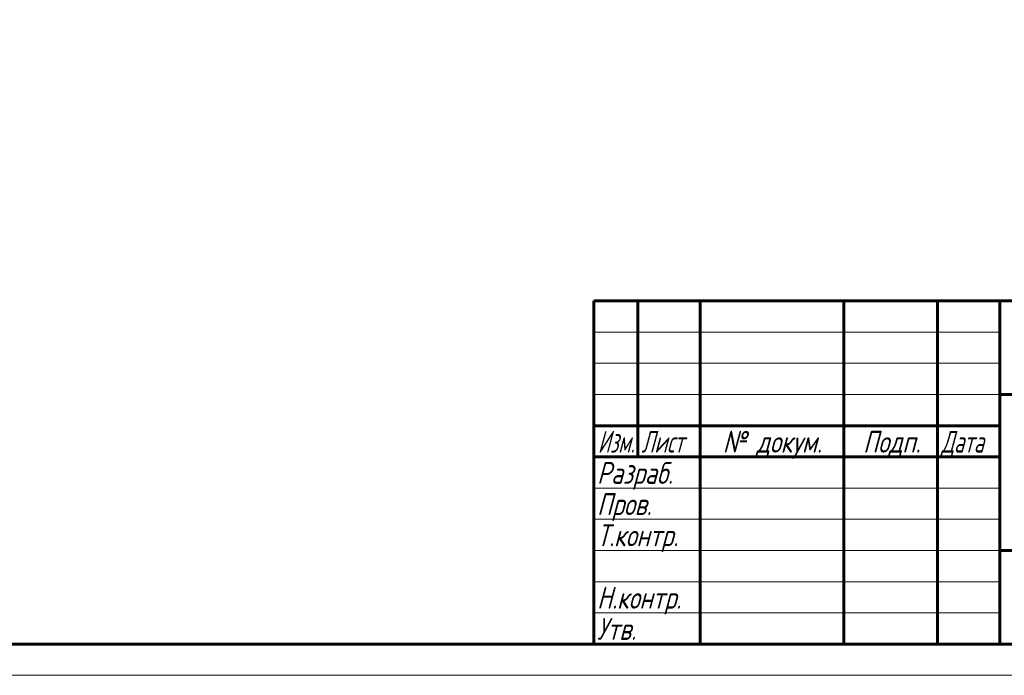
# Model space of a CAD drawing. Header units: millimetres. Extents: x 0 to 624, y -10 to 420.
# Tile 10 of 14: x 312 to 470, y 0 to 105. Entities that reach past the tile are written whole.
import ezdxf

# ---------------------------------------------------------------- set-up
doc = ezdxf.new("R2010")
doc.units = ezdxf.units.MM
doc.linetypes.add('K5LT_BASIC', pattern=[0])
doc.linetypes.add('K5LT_THIN', pattern=[0])
doc.layers.add('Системный слой', color=7, linetype='Continuous')
doc.layers.add('Системный слой (1)', color=251, linetype='Continuous', true_color=0x6c6c6c)
doc.styles.add('KDIMTEXTSTYLE', font='txt', dxfattribs={"width": 0.96, "oblique": 15, "height": 5})
doc.styles.add('KTEXTSTYLE', font='txt', dxfattribs={"width": 0.96, "height": 5})
doc.dimstyles.new('KDIMSTYLE (0.20)', dxfattribs={"dimtxt": 5, "dimasz": 1, "dimexe": 2, "dimexo": 0, "dimgap": 1, "dimtad": 1, "dimlfac": 5, "dimtxsty": 'KDIMTEXTSTYLE', "dimsah": 1, "dimcen": 0, "dimdle": 1, "dimadec": 0, "dimazin": 0, "dimtfac": 0.667, "dimtmove": 0, "dimatfit": 3, "dimfxl": 1, "dimtvp": 1, "dimtolj": 1, "dimtzin": 0, "dimarcsym": 0})

# ---------------------------------------------------------------- blocks, each defined once
blk = doc.blocks.new('D5')
at = {"layer": 'Системный слой (1)'}
for points in [[(449.14, 194.59), (453.23, 197.54), (448.52, 195.75), (449.27, 195.41)], [(367.81, 151.59), (372.52, 153.38), (371.77, 153.72), (371.9, 154.54)]]:
    blk.add_hatch(color=7, dxfattribs=at).paths.add_polyline_path(points)
at = {"layer": 'Системный слой (1)', "color": 7, "linetype": 'K5LT_THIN', "lineweight": 18, "true_color": 0xffffff}
for p, q in [((453.23, 197.54), (466.62, 204.74)), ((466.62, 204.74), (484.74, 204.74)), ((367.81, 151.59), (453.23, 197.54)), ((448.52, 195.75), (453.23, 197.54)), ((453.23, 197.54), (449.14, 194.59)), ((449.27, 195.41), (448.52, 195.75)), ((449.14, 194.59), (449.27, 195.41)), ((367.81, 151.59), (371.9, 154.54)), ((371.9, 154.54), (371.77, 153.72)), ((372.52, 153.38), (367.81, 151.59)), ((371.77, 153.72), (372.52, 153.38))]:
    blk.add_line(p, q, dxfattribs=at)
blk.add_wipeout([(468.62, 205.74), (468.62, 213.12), (482.18, 213.12), (482.18, 205.74)]).dxf.layer = 'Системный слой (1)'
at = {"layer": 'Системный слой (1)', "color": 7, "char_height": 5, "attachment_point": 1, "style": 'KTEXTSTYLE'}
for s, insert in [('\\fArial|b0|c204|p34;\\H5.0;\\W1.000;\\Q15;\\fGOST Type AU|b0|i0|c204|p34;\\Q15;\\W0.960;⌀', (468.62, 212.33)), ('\\fArial|b0|c204|p34;\\H5.0;\\W1.000;\\Q15;\\fGOST Type AU|b0|i0|c204|p34;\\Q15;\\W0.960;485', (471.93, 212.33))]:
    blk.add_mtext(s, dxfattribs=dict(at, insert=insert))
blk = doc.blocks.new('KDIMARROW_01')
at = {"layer": 'Системный слой'}
blk.add_hatch(color=0, dxfattribs=at).paths.add_polyline_path([(-5, -0.66), (0, 0), (-5, 0.66), (-4.5, 0)])
at = {"layer": 'Системный слой', "color": 0, "linetype": 'K5LT_THIN', "lineweight": 18}
for p, q in [((-4.5, 0), (-5, 0.66)), ((-5, 0.66), (0, 0)), ((0, 0), (-5, -0.66)), ((-5, -0.66), (-4.5, 0))]:
    blk.add_line(p, q, dxfattribs=at)
at = {"layer": 'Системный слой (1)', "color": 0, "linetype": 'K5LT_THIN', "lineweight": 18}
blk.add_line((191.42, 47.53), (191.22, 47.53), dxfattribs=at)
blk = doc.blocks.new('D6')
at = {"layer": 'Системный слой (1)'}
for points in [[(387.46, 199.56), (383.53, 202.71), (386.51, 198.65), (386.64, 199.47)], [(437.51, 146.41), (434.53, 150.48), (434.4, 149.66), (433.58, 149.57)]]:
    blk.add_hatch(color=7, dxfattribs=at).paths.add_polyline_path(points)
at = {"layer": 'Системный слой (1)', "color": 7, "linetype": 'K5LT_THIN', "lineweight": 18, "true_color": 0xffffff}
for p, q in [((383.53, 202.71), (387.46, 199.56)), ((386.51, 198.65), (383.53, 202.71)), ((383.53, 202.71), (437.51, 146.41)), ((386.64, 199.47), (386.51, 198.65)), ((387.46, 199.56), (386.64, 199.47)), ((434.4, 149.66), (434.53, 150.48)), ((434.53, 150.48), (437.51, 146.41)), ((433.58, 149.57), (434.4, 149.66)), ((437.51, 146.41), (433.58, 149.57)), ((437.51, 146.41), (455.64, 127.51)), ((455.64, 127.51), (474.02, 127.51))]:
    blk.add_line(p, q, dxfattribs=at)
blk.add_wipeout([(457.64, 128.51), (457.64, 135.89), (471.45, 135.89), (471.45, 128.51)]).dxf.layer = 'Системный слой (1)'
at = {"layer": 'Системный слой (1)', "color": 7, "char_height": 5, "attachment_point": 1, "style": 'KTEXTSTYLE'}
for s, insert in [('\\fArial|b0|c204|p34;\\H5.0;\\W1.000;\\Q15;\\fGOST Type AU|b0|i0|c204|p34;\\Q15;\\W0.960;⌀', (457.64, 135.1)), ('\\fArial|b0|c204|p34;\\H5.0;\\W1.000;\\Q15;\\fGOST Type AU|b0|i0|c204|p34;\\Q15;\\W0.960;390', (460.94, 135.1))]:
    blk.add_mtext(s, dxfattribs=dict(at, insert=insert))
blk = doc.blocks.new('U88')
at = {"color": 143, "linetype": 'K5LT_BASIC', "lineweight": 60, "true_color": 0x33acca}
for p, q in [((404, 60), (589, 60)), ((404, 5), (404, 60)), ((411, 35), (411, 60)), ((421, 5), (421, 60)), ((444, 5), (444, 60)), ((459, 5), (459, 60)), ((469, 5), (469, 60)), ((469, 45), (589, 45)), ((404, 40), (469, 40)), ((404, 35), (469, 35)), ((469, 20), (539, 20)), ((589, 5), (20, 5))]:
    blk.add_line(p, q, dxfattribs=at)
at = {"color": 7, "linetype": 'K5LT_THIN', "lineweight": 18, "true_color": 0xffffff}
for p, q in [((404, 55), (469, 55)), ((404, 50), (469, 50)), ((404, 45), (469, 45)), ((404, 30), (469, 30)), ((404, 25), (469, 25)), ((404, 20), (469, 20)), ((404, 15), (469, 15)), ((404, 10), (469, 10)), ((594, 0), (0, 0))]:
    blk.add_line(p, q, dxfattribs=at)
at = {"color": 7, "char_height": 3.5, "attachment_point": 1, "style": 'KTEXTSTYLE'}
for s, insert in [('\\fArial|b0|c204|p34;\\H5.0;\\W1.000;\\Q15;\\fGOST Type AU|b0|i0|c204|p34;\\Q15;\\W0.786;\\H3.50;Изм.', (404.62, 39.18)), ('\\fArial|b0|c204|p34;\\H5.0;\\W1.000;\\Q15;\\fGOST Type AU|b0|i0|c204|p34;\\Q15;\\W0.800;\\H3.50;Лист', (411.61, 39.18)), ('\\fArial|b0|c204|p34;\\H5.0;\\W1.000;\\Q15;\\fGOST Type AU|b0|i0|c204|p34;\\Q15;\\W0.960;\\H3.50;№ докум.', (424.63, 39.18)), ('\\fArial|b0|c204|p34;\\H5.0;\\W1.000;\\Q15;\\fGOST Type AU|b0|i0|c204|p34;\\Q15;\\W0.960;\\H3.50;Подп.', (447.1, 39.18)), ('\\fArial|b0|c204|p34;\\H5.0;\\W1.000;\\Q15;\\fGOST Type AU|b0|i0|c204|p34;\\Q15;\\W0.800;\\H3.50;Дата', (459.61, 39.18)), ('\\fArial|b0|c204|p34;\\H5.0;\\W1.000;\\Q15;\\fGOST Type AU|b0|i0|c204|p34;\\Q15;\\W0.960;\\H3.50;Разраб.', (404.5, 34.18)), ('\\fArial|b0|c204|p34;\\H5.0;\\W1.000;\\Q15;\\fGOST Type AU|b0|i0|c204|p34;\\Q15;\\W0.960;\\H3.50;Пров.', (404.5, 29.18)), ('\\fArial|b0|c204|p34;\\H5.0;\\W1.000;\\Q15;\\fGOST Type AU|b0|i0|c204|p34;\\Q15;\\W0.960;\\H3.50;Т.контр.', (404.5, 24.18)), ('\\fArial|b0|c204|p34;\\H5.0;\\W1.000;\\Q15;\\fGOST Type AU|b0|i0|c204|p34;\\Q15;\\W0.960;\\H3.50;Н.контр.', (404.5, 14.18)), ('\\fArial|b0|c204|p34;\\H5.0;\\W1.000;\\Q15;\\fGOST Type AU|b0|i0|c204|p34;\\Q15;\\W0.960;\\H3.50;Утв.', (404.5, 9.18))]:
    blk.add_mtext(s, dxfattribs=dict(at, insert=insert))

msp = doc.modelspace()

# ---------------------------------------------------------------- dimensions: what is measured, and where the dimension line sits
at = {"layer": 'Системный слой (1)', "color": 7}
dim = msp.add_diameter_dim_2p(p1=(196.9562, 59.6876), p2=(624.0844, 289.4407), dimstyle='KDIMSTYLE (0.20)', override={"dimtih": 1, "dimtoh": 1, "dimpost": '\\fGOST Type AU|b0|c204|p34;\\H5.0;\\W0.960;\\Q15;<>', "dimblk1": 'KDIMARROW_01', "dimblk2": 'KDIMARROW_01', "dimclrt": 7, "dimtol": 1, "dimtp": 0, "dimtm": 0, "dimtdec": 5, "dimtmove": 1, "dimatfit": 2, "dimtolj": 1}, dxfattribs=at)
dim.commit()
dim.dimension.update_dxf_attribs({"geometry": 'D5', "text_midpoint": (468.6191, 204.7398), "dimtype": 163})

# ---------------------------------------------------------------- next in the draw order: dimensions: what is measured, and where the dimension line sits
dim = msp.add_diameter_dim_2p(p1=(275.5621, 315.3167), p2=(545.4785, 33.8116), dimstyle='KDIMSTYLE (0.20)', override={"dimtih": 1, "dimtoh": 1, "dimpost": '\\fGOST Type AU|b0|c204|p34;\\H5.0;\\W0.960;\\Q15;<>', "dimblk1": 'KDIMARROW_01', "dimblk2": 'KDIMARROW_01', "dimclrt": 7, "dimtol": 1, "dimtp": 0, "dimtm": 0, "dimtdec": 5, "dimtmove": 1, "dimatfit": 2, "dimtolj": 1}, dxfattribs=at)
dim.commit()
dim.dimension.update_dxf_attribs({"geometry": 'D6', "text_midpoint": (457.6364, 127.511), "dimtype": 163})

# ---------------------------------------------------------------- next in the draw order: block references
msp.add_blockref('U88', (0, 0))

doc.saveas('drawing.dxf')
